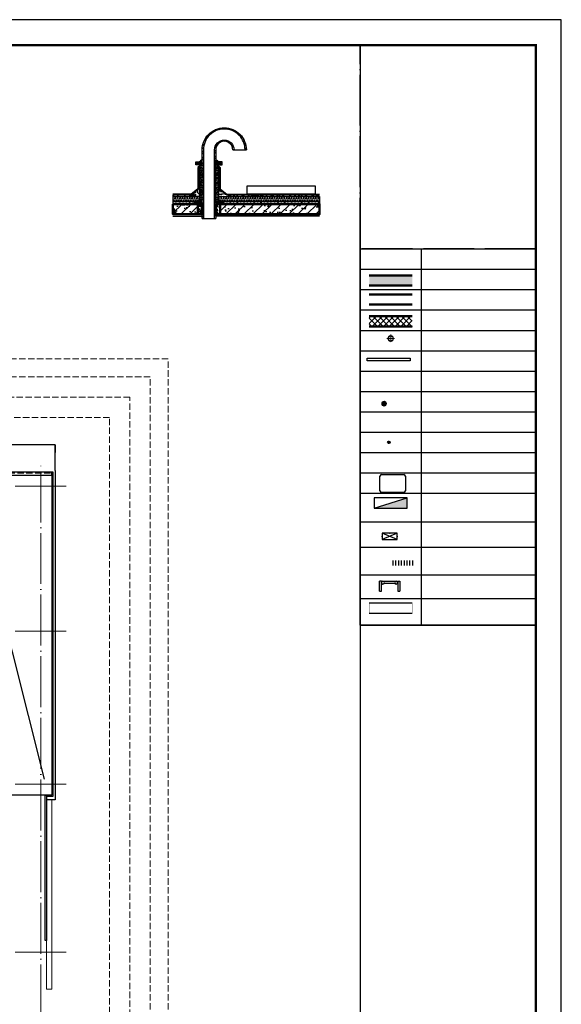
# Model space of a CAD drawing. Extents: x 447288 to 563800, y -194684 to 241749.
# Tile 88 of 91: x 542524 to 563800, y 139280 to 177947. Entities that reach past the tile are written whole.
import ezdxf

# ---------------------------------------------------------------- set-up
doc = ezdxf.new("R2010")
doc.units = 0
doc.header["$LTSCALE"] = 1000
for name, pattern in [('DASH', [0.35, 0.25, -0.1]), ('DOTE', [2.42, 2, -0.2, 0.02, -0.2]), ('jz-g2#$0$__DASH', [0.35, 0.25, -0.1]), ('jz-g2#$0$DOTE', [2.42, 2, -0.2, 0.02, -0.2]), ('zw-1f$0$DASH', [0.35, 0.25, -0.1])]:
    doc.linetypes.add(name, pattern=pattern)
doc.layers.get('0').update_dxf_attribs({"lineweight": 20})
for name, color, linetype in [('-建筑洞口', 2, 'Continuous'), ('A-ELEV-THIN', 7, 'Continuous'), ('A-EQPM-COND', 46, 'Continuous'), ('A-EQPM-LIGH', 242, 'Continuous'), ('A-HRAL', 3, 'Continuous'), ('A-L-WALL（建筑立面）', 7, 'Continuous'), ('A-OVER', 7, 'Continuous'), ('A-ROOF-LINE', 4, 'Continuous'), ('A-ROOF-WATER', 4, 'Continuous'), ('fill', 252, 'Continuous'), ('jz-g2#$0$A-OVER', 7, 'Continuous'), ('jz-g2#$0$pm-2f$0$A-ANIG', 231, 'Continuous'), ('jz-g2#$0$PUB_TITLE', 4, 'Continuous'), ('jz-g2#$0$STAIR', 2, 'Continuous'), ('L28-PM-机房层$0$A-detl-MEDM', 50, 'Continuous'), ('PIPE-地暖供', 4, 'Continuous'), ('PUB_DIM', 3, 'Continuous'), ('PUB_HATCH', 8, 'Continuous'), ('PUB_TITLE', 4, 'Continuous')]:
    doc.layers.add(name, color=color, linetype=linetype)
for name, color, linetype, lineweight in [('A-LVTRY', 155, 'Continuous', 20), ('A-LVTRY-1', 155, 'Continuous', 20), ('jz-g2#$0$C车库坡道', 3, 'Continuous', 20), ('jz-g2#$0$DOTE', 10, 'jz-g2#$0$DOTE', 9), ('WALL', 9, 'Continuous', 50), ('防水', 124, 'Continuous', 0)]:
    doc.layers.add(name, color=color, linetype=linetype, lineweight=lineweight)
doc.layers.add('zw-1f$0$A-ASIS', color=115, linetype='zw-1f$0$DASH', lineweight=0, plot=False)
pattern_1 = [(45, (-1157170.008, -12415), (-33.6759605, 33.6759605), []), (45, (-1157170.008, -12391.187), (-33.6759605, 33.6759605), [])]
pattern_2 = [(50, (-666413.457, -252857.13), (71.7260183, -6.2752135), [7.5, -82.5]), (355, (-666413.46, -252857.13), (-13.875133, 75.219213), [6, -66]), (100.4514, (-666407.48, -252857.65), (57.850938, 68.943954), [6.374019, -70.114211]), (46.1842, (-666413.46, -252837.13), (106.724105, -16.551901), [11.25, -123.75]), (96.6356, (-666404.56, -252838.51), (93.46627, 97.411787), [9.561029, -105.1713]), (351.1842, (-666413.46, -252837.13), (93.466195, 97.41186), [9, -99]), (21, (-666403.457, -252842.13), (59.690705, -40.261889), [7.5, -82.5]), (326, (-666403.46, -252842.13), (24.331533, 72.5150045), [6, -66]), (71.4514, (-666398.48, -252845.485), (84.022263, 32.25305), [6.374019, -70.114211]), (37.5, (-666413.457, -252857.13), (1.2159855, 33.2893854), [0, -65.2, 0, -67, 0, -66.25]), (7.5, (-666413.457, -252857.13), (26.3069537, 39.4411712), [0, -38.2, 0, -63.7, 0, -25.25]), (327.5, (-666435.757, -252857.13), (53.3822436, -2.2554872), [0, -25, 0, -78, 0, -103.5]), (317.5, (-666445.757, -252857.13), (58.318617, 10.0104982), [0, -32.5, 0, -51.8, 0, -73.5])]
pattern_3 = [(45, (-3553.654, -893.98), (-8.980256, 8.980256), []), (135, (-3553.654, -893.98), (-8.980256, -8.980256), [])]
pattern_4 = [(270, (-2232995.008, 210888.551), (16.49778, -3e-15), [9.525, -19.05]), (30, (-2232995.008, 210888.551), (-8.24889, 14.28749659), [9.525, -19.05]), (330, (-2232995.008, 210879.026), (8.24889, 14.28749659), [9.525, -19.05])]
pattern_5 = [(60, (-2232995.008, 210888.55), (-14.28749488, 24.74667296), [14.2875, -14.2875]), (120, (-2232995.008, 210888.55), (-28.57499488, 2.96e-06), [14.2875, -14.2875]), (0, (-2233002.151, 210900.924), (14.2875, 24.74667), [14.2875, -14.2875])]
pattern_6 = [(0, (-17300.657, -16153.134), (20, 34.64), [4, -36]), (300, (-17300.657, -16153.134), (39.99912, -0.00051), [4, -36]), (240, (-17296.657, -16153.134), (19.99912, -34.64051), [4, -36]), (270, (-17284.657, -16153.134), (40, -20), [6, -28.64]), (270, (-17280.657, -16153.134), (40, -20), [6, -28.64]), (270, (-17276.657, -16153.134), (40, -20), [6, -28.64])]
pattern_7 = [(50, (-1141659.5, 378296.847), (71.7260183, -6.2752135), [7.5, -82.5]), (355, (-1141659.5, 378296.85), (-13.8751334, 75.2192134), [6, -66]), (100.4514, (-1141653.524, 378296.324), (57.850938, 68.9439542), [6.374019, -70.114211]), (46.1842, (-1141659.5, 378316.85), (106.724105, -16.5519014), [11.25, -123.75]), (96.6356, (-1141650.61, 378315.47), (93.466271, 97.411787), [9.561029, -105.1713]), (351.1842, (-1141659.5, 378316.85), (93.466195, 97.41186), [9, -99]), (21, (-1141649.5, 378311.847), (59.6907052, -40.261889), [7.5, -82.5]), (326, (-1141649.5, 378311.85), (24.331533, 72.5150045), [6, -66]), (71.4514, (-1141644.53, 378308.49), (84.022263, 32.2530497), [6.374019, -70.114211]), (37.5, (-1141659.502, 378296.847), (1.21598553, 33.2893854), [0, -65.2, 0, -67, 0, -66.25]), (7.5, (-1141659.5, 378296.847), (26.3069537, 39.4411712), [0, -38.2, 0, -63.7, 0, -25.25]), (327.5, (-1141681.802, 378296.847), (53.3822436, -2.2554872), [0, -25, 0, -78, 0, -103.5]), (317.5, (-1141691.8, 378296.847), (58.318617, 10.0104982), [0, -32.5, 0, -51.8, 0, -73.5])]
pattern_8 = [(45, (-1141659.5, 378296.85), (-53.0330086, 53.0330086), []), (50, (-1141659.5, 378296.85), (215.178055, -18.82564), [22.5, -247.5]), (355, (-1141659.5, 378296.85), (-41.6254, 225.65764), [18, -198]), (100.4514, (-1141641.57, 378295.28), (173.552815, 206.831863), [19.122057, -210.342634]), (46.1842, (-1141659.5, 378356.85), (320.172315, -49.655704), [33.75, -371.25]), (96.6356, (-1141632.82, 378352.7), (280.39881, 292.23536), [28.68309, -315.5139]), (351.1842, (-1141659.5, 378356.85), (280.39858, 292.23558), [27, -297]), (21, (-1141629.5, 378341.85), (179.072116, -120.785667), [22.5, -247.5]), (326, (-1141629.5, 378341.85), (72.9946, 217.545014), [18, -198]), (71.4514, (-1141614.58, 378331.78), (252.06679, 96.75915), [19.122057, -210.342634]), (37.5, (-1141659.5, 378296.85), (3.6479566, 99.868156), [0, -195.6, 0, -201, 0, -198.75]), (7.5, (-1141659.5, 378296.85), (78.920861, 118.323514), [0, -114.6, 0, -191.1, 0, -75.75]), (327.5, (-1141726.4, 378296.85), (160.146731, -6.7664615), [0, -75, 0, -234, 0, -310.5]), (317.5, (-1141756.4, 378296.85), (174.95585, 30.031495), [0, -97.5, 0, -155.4, 0, -220.5])]

# ---------------------------------------------------------------- blocks, each defined once
blk = doc.blocks.new('jz-g2#$0$A$C93ebfb62')
at = {"layer": 'jz-g2#$0$A-OVER'}
for points in [[(16940, 13805), (16940, 13513)], [(50, 12755), (0, 12755), (0, 8920)], [(50, 12755), (50, 12755), (16790, 12755), (16790, 12755)], [(16790, 12755), (16840, 12755), (16840, 50), (16840, 0), (16590, 0)]]:
    blk.add_lwpolyline(points, dxfattribs=at)
at = {"layer": 'jz-g2#$0$A-OVER', "linetype": 'jz-g2#$0$__DASH'}
blk.add_lwpolyline([(50, 12620), (50, 12705), (16790, 12705), (16790, 12620)], dxfattribs=at)
blk = doc.blocks.new('jz-g2#')
at = {"layer": 'jz-g2#$0$A-OVER'}
for points in [[(527018, 156162), (527018, 160062), (543788, 160062), (543788, 147492), (539888, 147492), (539888, 140892)], [(533704, 159757), (540963, 158122), (543483, 148127)]]:
    blk.add_lwpolyline(points, dxfattribs=at)
at = {"layer": 'jz-g2#$0$C车库坡道', "extrusion": (0.000127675, -0.006376, 0.99998), "elevation": -822}
blk.add_lwpolyline([(543573, 147490), (543574, 139871), (543789, 139872)], dxfattribs=at)
at = {"layer": 'jz-g2#$0$C车库坡道', "extrusion": (-2.3376e-12, 3.17279e-08, 1), "elevation": 0}
blk.add_lwpolyline([(543789, 139874), (543789, 139874), (543788, 147292)], dxfattribs=at)
at = {"layer": 'jz-g2#$0$DOTE'}
for p, q in [((543353, 136427), (543353, 160627)), ((544353, 159627), (526453, 159627)), ((544353, 153927), (526754, 153927)), ((544353, 147927), (527153, 147927)), ((544353, 141327), (468097, 141327))]:
    blk.add_line(p, q, dxfattribs=at)
at = {"layer": 'jz-g2#$0$pm-2f$0$A-ANIG'}
for points in [[(543923, 160247), (543923, 161247), (526883, 161247), (526883, 160247)], [(543923, 160247), (543923, 147307), (543573, 147307)]]:
    blk.add_lwpolyline(points, dxfattribs=at)
at = {"layer": 'jz-g2#$0$PUB_TITLE'}
blk.add_line((555900, 176947), (555900, 119547), dxfattribs=at)
blk.add_lwpolyline([(458700, 118547), (563800, 118547), (563800, 177947), (458700, 177947)], close=True, dxfattribs=at)
at = {"layer": 'jz-g2#$0$PUB_TITLE', "const_width": 100}
blk.add_lwpolyline([(461200, 119547), (562800, 119547), (562800, 176947), (461200, 176947)], close=True, dxfattribs=at)
at = {"layer": 'jz-g2#$0$STAIR'}
blk.add_lwpolyline([(543574, 142092), (543574, 141792), (543524, 141792), (543524, 147492), (543573, 147492)], close=True, dxfattribs=at)
at = {"layer": 'jz-g2#$0$A-OVER'}
blk.add_blockref('jz-g2#$0$A$C93ebfb62', (526983, 147442), dxfattribs=at)
blk = doc.blocks.new('yu')
at = {"layer": 'A-L-WALL（建筑立面）'}
for p, q in [((1077013, 42088), (1076948, 42088)), ((1076981, 42120), (1076981, 42055))]:
    blk.add_line(p, q, dxfattribs=at)
blk.add_lwpolyline([(1076971, 42104), (1076962, 42088), (1076971, 42072), (1076990, 42072), (1076999, 42088), (1076990, 42104)], close=True, dxfattribs=at)
blk.add_circle((1076981, 42088), 10, dxfattribs=at)
blk = doc.blocks.new('HesiBlk_20220524204046427')
at = {"layer": 'PUB_HATCH'}
h = blk.add_hatch(dxfattribs=at)
h.set_pattern_fill('STEEL', color=256, scale=30)
h.set_pattern_definition(pattern_1)
edge = h.paths.add_edge_path()
edge.add_arc((-270, 850), 245, 90, 180)
edge.add_line((-515, 850), (-515, 40))
edge.add_line((-515, 40), (-530, 40))
edge.add_line((-530, 40), (-530, 850))
edge.add_arc((-270, 850), 260, 90, 180, ccw=False)
edge.add_arc((-270, 850), 260, 0, 90, ccw=False)
edge.add_line((-10, 850), (-25, 850))
edge.add_arc((-270, 850), 245, 0, 90)
h = blk.add_hatch(dxfattribs=at)
h.set_pattern_fill('STEEL', color=256, scale=30)
h.set_pattern_definition(pattern_1)
edge = h.paths.add_edge_path()
edge.add_arc((-270, 850), 100, 90, 180)
edge.add_line((-370, 850), (-370, 40))
edge.add_line((-370, 40), (-385, 40))
edge.add_line((-385, 40), (-385, 850))
edge.add_arc((-270, 850), 115, 90, 180, ccw=False)
edge.add_arc((-270, 850), 115, 0, 90, ccw=False)
edge.add_line((-155, 850), (-170, 850))
edge.add_arc((-270, 850), 100, 0, 90)
h = blk.add_hatch(dxfattribs=at)
h.set_pattern_fill('ANSI37', color=256, scale=8)
h.set_pattern_definition(pattern_3)
edge = h.paths.add_edge_path()
edge.add_line((-530, 730), (-535, 730))
edge.add_arc((-535, 710), 20, 90, 180)
edge.add_line((-555, 710), (-530, 710))
edge.add_line((-530, 710), (-530, 730))
h = blk.add_hatch(dxfattribs=at)
h.set_pattern_fill('ANSI37', color=256, scale=8)
h.set_pattern_definition(pattern_3)
edge = h.paths.add_edge_path()
edge.add_line((-370, 730), (-365, 730))
edge.add_arc((-365, 710), 20, 0, 90, ccw=False)
edge.add_line((-345, 710), (-370, 710))
edge.add_line((-370, 710), (-370, 730))
h = blk.add_hatch(dxfattribs=at)
h.set_pattern_fill('HEX', color=256, scale=10, angle=270, style=0)
h.set_pattern_definition(pattern_4)
h.paths.add_polyline_path([(-530, 640), (-560, 640), (-560, 240), (-530, 240)])
h = blk.add_hatch(dxfattribs=at)
h.set_pattern_fill('HEX', color=256, scale=10, angle=270, style=0)
h.set_pattern_definition(pattern_4)
h.paths.add_polyline_path([(-370, 640), (-340, 640), (-340, 240), (-370, 240)])
h = blk.add_hatch(dxfattribs=at)
h.set_pattern_fill('混凝土', color=256, scale=10)
h.set_pattern_definition(pattern_2)
h.paths.add_polyline_path([(-660, 300), (-660, 300), (-560, 300), (-560, 377), (-560, 400), (-660, 320), (-875, 320), (-875, 300)])
h = blk.add_hatch(dxfattribs=at)
h.set_pattern_fill('混凝土', color=256, scale=10)
h.set_pattern_definition(pattern_2)
h.paths.add_polyline_path([(-240, 300), (-240, 300), (-340, 300), (-340, 377), (-340, 400), (-240, 320), (854, 320), (854, 300)])
h = blk.add_hatch(dxfattribs=at)
h.set_pattern_fill('TRIANG', color=252, scale=10)
h.set_pattern_definition(pattern_5)
h.paths.add_polyline_path([(-560, 300), (-875, 300), (-875, 240), (-560, 240)])
h = blk.add_hatch(dxfattribs=at)
h.set_pattern_fill('焦渣矿渣', color=256, scale=10)
h.set_pattern_definition(pattern_6)
h.paths.add_polyline_path([(-630, 210), (-630, 225), (-530, 225), (-530, 240), (-875, 240), (-875, 210)])
h = blk.add_hatch(dxfattribs=at)
h.set_pattern_fill('焦渣矿渣', color=256, scale=10)
h.set_pattern_definition(pattern_6)
h.paths.add_polyline_path([(-270, 210), (-270, 225), (-370, 225), (-370, 240), (854, 240), (854, 210)])
h = blk.add_hatch(dxfattribs=at)
h.set_pattern_fill('TRIANG', color=252, scale=10)
h.set_pattern_definition(pattern_5)
h.paths.add_polyline_path([(-340, 300), (854, 300), (854, 240), (-340, 240)])
h = blk.add_hatch(dxfattribs=at)
h.set_pattern_fill('钢筋混凝土', color=256, scale=30)
h.set_pattern_definition(pattern_8)
h.paths.add_polyline_path([(-875, 210), (-580, 210), (-580, 90), (-875, 90)])
h = blk.add_hatch(dxfattribs=at)
h.set_pattern_fill('STEEL', color=256, scale=30)
h.set_pattern_definition(pattern_1)
h.paths.add_polyline_path([(-530, 225), (-530, 210), (-630, 210), (-630, 225)])
h = blk.add_hatch(dxfattribs=at)
h.set_pattern_fill('混凝土', color=256, scale=10)
h.set_pattern_definition(pattern_7)
h.paths.add_polyline_path([(-580, 210), (-530, 210), (-530, 90), (-580, 90)])
h = blk.add_hatch(dxfattribs=at)
h.set_pattern_fill('STEEL', color=256, scale=30)
h.set_pattern_definition(pattern_1)
h.paths.add_polyline_path([(-370, 225), (-370, 210), (-270, 210), (-270, 225)])
h = blk.add_hatch(dxfattribs=at)
h.set_pattern_fill('混凝土', color=256, scale=10)
h.set_pattern_definition(pattern_7)
h.paths.add_polyline_path([(-320, 210), (-370, 210), (-370, 90), (-320, 90)])
h = blk.add_hatch(dxfattribs=at)
h.set_pattern_fill('钢筋混凝土', color=256, scale=30)
h.set_pattern_definition(pattern_8)
h.paths.add_polyline_path([(-320, 210), (854, 210), (854, 90), (-320, 90)])
at = {"layer": 'A-ELEV-THIN'}
for p, q in [((-875, 70), (-530, 70)), ((854, 70), (-370, 70))]:
    blk.add_line(p, q, dxfattribs=at)
for points in [[(-552, 710), (-552, 670), (-581, 643), (-581, 391), (-662, 326), (-875, 326)], [(-549, 710), (-549, 669), (-578, 641), (-578, 389), (-661, 323), (-875, 323)], [(-546, 710), (-546, 667), (-575, 640), (-575, 388), (-660, 320), (-875, 320)], [(-354, 710), (-354, 667), (-325, 640), (-325, 388), (-240, 320), (854, 320)], [(-351, 710), (-351, 669), (-322, 641), (-322, 389), (-239, 323), (854, 323)], [(-348, 710), (-348, 670), (-319, 643), (-319, 391), (-238, 326), (854, 326)], [(-560, 380), (-560, 380), (-560, 640), (-575, 640), (-575, 388)], [(-340, 380), (-340, 380), (-340, 640), (-325, 640), (-325, 388)]]:
    blk.add_lwpolyline(points, dxfattribs=at)
for points in [[(-604, 710), (-567, 710), (-567, 673), (-604, 673)], [(-575, 640), (-530, 640), (-530, 710), (-546, 710), (-546, 667)], [(-567, 673), (-552, 673), (-552, 710), (-567, 710)], [(-325, 640), (-370, 640), (-370, 710), (-354, 710), (-354, 667)], [(-333, 673), (-348, 673), (-348, 710), (-333, 710)], [(-296, 710), (-333, 710), (-333, 673), (-296, 673)], [(-530, 640), (-560, 640), (-560, 240), (-530, 240)], [(-370, 640), (-340, 640), (-340, 240), (-370, 240)], [(-660, 300), (-660, 300), (-560, 300), (-560, 377), (-560, 400), (-660, 320), (-875, 320), (-875, 300)], [(0, 326), (0, 426), (800, 426), (800, 326)], [(-560, 300), (-875, 300), (-875, 240), (-560, 240)], [(-630, 210), (-630, 225), (-530, 225), (-530, 240), (-875, 240), (-875, 210)], [(-270, 210), (-270, 225), (-370, 225), (-370, 240), (854, 240), (854, 210)], [(-340, 300), (854, 300), (854, 240), (-340, 240)]]:
    blk.add_lwpolyline(points, close=True, dxfattribs=at)
for points in [[(-530, 730), (-535, 730, 0.414214), (-555, 710), (-555, 710), (-530, 710)], [(-370, 730), (-365, 730, -0.414214), (-345, 710), (-345, 710), (-370, 710)]]:
    blk.add_lwpolyline(points, format="xyb", close=True, dxfattribs=at)
at = {"layer": 'A-ROOF-LINE'}
for p, q in [((-170, 850), (-10, 850)), ((-530, 40), (-370, 40))]:
    blk.add_line(p, q, dxfattribs=at)
for points in [[(-270, 1095, 0.414214), (-515, 850), (-515, 40), (-530, 40), (-530, 850, -0.414214), (-270, 1110, -0.414214), (-10, 850), (-25, 850, 0.414214)], [(-270, 950, 0.414214), (-370, 850), (-370, 40), (-385, 40), (-385, 850, -0.414214), (-270, 965, -0.414214), (-155, 850), (-170, 850, 0.414214)]]:
    blk.add_lwpolyline(points, format="xyb", close=True, dxfattribs=at)
for points in [[(-530, 225), (-530, 210), (-630, 210), (-630, 225)], [(-370, 225), (-370, 210), (-270, 210), (-270, 225)]]:
    blk.add_lwpolyline(points, close=True, dxfattribs=at)
at = {"layer": 'WALL'}
for points in [[(-875, 210), (-580, 210), (-580, 90), (-875, 90)], [(-580, 210), (-530, 210), (-530, 90), (-580, 90)], [(-320, 210), (-370, 210), (-370, 90), (-320, 90)], [(-320, 210), (854, 210), (854, 90), (-320, 90)]]:
    blk.add_lwpolyline(points, close=True, dxfattribs=at)
at = {"layer": '防水', "linetype": 'DASH', "ltscale": 0.1, "const_width": 3}
for points in [[(-551, 710), (-551, 669), (-580, 642), (-580, 390), (-661, 325), (-875, 325)], [(-548, 710), (-548, 668), (-577, 641), (-577, 389), (-660, 322), (-875, 322)], [(-352, 710), (-352, 668), (-324, 641), (-324, 389), (-240, 322), (854, 322)], [(-349, 710), (-349, 669), (-321, 642), (-321, 390), (-239, 325), (854, 325)]]:
    blk.add_lwpolyline(points, dxfattribs=at)
at = {"layer": 'A-ELEV-THIN', "extrusion": (0, 0, -1), "yscale": 0.566666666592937, "zscale": -0.566666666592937}
for p, xscale, rotation in [((-23264, -609598), -0.566666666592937, 270), ((24164, -609598), 0.566666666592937, 90)]:
    blk.add_blockref('yu', p, dxfattribs=dict(at, xscale=xscale, rotation=rotation))
blk = doc.blocks.new('L28-PM-机房层$0$A$C445F102F')
at = {"layer": 'L28-PM-机房层$0$A-detl-MEDM'}
for p, q in [((0, 270), (0, 70)), ((0, 270), (40, 270)), ((40, 270), (40, 70)), ((360, 70), (360, 270)), ((360, 270), (400, 270)), ((400, 70), (400, 270)), ((40, 70), (0, 70)), ((68, 70), (332, 70)), ((98, 110), (302, 110)), ((360, 70), (400, 70))]:
    blk.add_line(p, q, dxfattribs=at)
for centre in [(70, 100), (330, 100)]:
    blk.add_circle(centre, 30, dxfattribs=at)
blk = doc.blocks.new('消火栓')
for p, q in [((-325, 200), (-325, 0)), ((-325, 0), (325, 200)), ((325, 200), (-325, 200)), ((325, 0), (325, 200)), ((-325, 0), (325, 0))]:
    blk.add_line(p, q)
blk.add_solid([(325, 0), (325, 200), (-325, 0)])
blk = doc.blocks.new('HesiBlk_20211208151032059')
at = {"layer": 'A-LVTRY'}
for p, q in [((18, -44), (-44, 18)), ((18, -44), (-44, 18)), ((33, -33), (-33, 33)), ((33, -33), (-33, 33)), ((44, -16), (-16, 44)), ((44, -16), (-16, 44)), ((46, 6), (6, 46)), ((46, 6), (6, 46)), ((-4, -47), (-46, -5)), ((-4, -47), (-46, -5))]:
    blk.add_line(p, q, dxfattribs=at)
blk.add_circle((0, 0), 47, dxfattribs=at)
blk.add_circle((0, 0), 47, dxfattribs=at)
blk = doc.blocks.new('W-pipe-1')
at = {"layer": 'A-LVTRY-1', "color": 1, "linetype": 'DOTE', "ltscale": 0.01}
for points in [[(75, 0), (-75, 0)], [(0, 75), (0, -75)]]:
    blk.add_lwpolyline(points, dxfattribs=at)
at = {"layer": 'A-LVTRY-1'}
for radius in [55, 45]:
    blk.add_circle((0, 0), radius, dxfattribs=at)
blk = doc.blocks.new('*U258')
at = {"layer": '-建筑洞口', "const_width": 15}
blk.add_lwpolyline([(0, 400), (1690, 400), (1690, 0), (0, 0)], close=True, dxfattribs=at)
blk = doc.blocks.new('W-pipe-3')
at = {"layer": 'A-ROOF-WATER', "color": 1, "linetype": 'DOTE', "ltscale": 0.01}
for p, q in [((-30, 0), (30, 0)), ((0, -30), (0, 30))]:
    blk.add_line(p, q, dxfattribs=at)
at = {"layer": 'A-ROOF-WATER'}
blk.add_circle((0, 0), 25, dxfattribs=at)
blk = doc.blocks.new('GSKT2')
at = {"layer": 'A-EQPM-COND'}
for p, q in [((-220, 0), (220, 0)), ((-250, -320), (-250, -30)), ((250, -30), (250, -320)), ((220, -350), (-220, -350))]:
    blk.add_line(p, q, dxfattribs=at)
for centre, start, end in [((-220, -30), 90, 180), ((220, -30), 360, 90), ((-220, -320), 180, 270), ((220, -320), 270, 360)]:
    blk.add_arc(centre, 30, start, end, dxfattribs=at)
blk = doc.blocks.new('A$C7A65653E')
at = {"layer": 'PIPE-地暖供'}
for p, q in [((506, 100), (506, 0)), ((561, 100), (561, 0)), ((617, 100), (617, 0)), ((672, 100), (672, 0)), ((728, 100), (728, 0)), ((783, 100), (783, 0)), ((839, 100), (839, 0)), ((894, 100), (894, 0))]:
    blk.add_line(p, q, dxfattribs=at)
blk = doc.blocks.new('XFGXSDS')
at = {"layer": 'fill'}
blk.add_hatch(color=256, dxfattribs=at).paths.add_polyline_path([(-4855, 13122), (-6545, 13122), (-6545, 12722), (-4855, 12722)])
h = blk.add_hatch(dxfattribs=at)
h.set_pattern_fill('ANSI37', color=256, scale=100, style=0)
h.set_pattern_definition([(45, (-1462736.92, -166261.65), (-112.253202, 112.253202), []), (135, (-1462736.92, -166261.65), (-112.253202, -112.253202), [])])
h.paths.add_polyline_path([(-6544, 11524), (-4855, 11524), (-4855, 11124), (-6544, 11124)])
at = {"layer": '-建筑洞口'}
for p, q in [((-4855, 251), (-6545, 251)), ((-4855, -149), (-6545, -149))]:
    blk.add_line(p, q, dxfattribs=at)
blk.add_line((-4500, 14166), (-4500, -608))
blk.add_lwpolyline([(-6900, 14166), (0, 14166), (0, -608), (-6900, -608)], close=True)
for points in [[(-6900, 13366), (0, 13366)], [(-6900, 12566), (0, 12566)], [(-6900, 12566), (0, 12566)], [(-6900, 11766), (0, 11766)], [(-6900, 10966), (0, 10966)], [(-6900, 10166), (0, 10166)], [(-6900, 9366), (0, 9366)], [(-6900, 8566), (0, 8566)], [(-6900, 7766), (0, 7766)], [(-6900, 6966), (0, 6966)], [(-6900, 6166), (0, 6166)], [(-6900, 5366), (0, 5366)], [(-6900, 4566), (0, 4566)], [(-6900, 3447), (0, 3447)], [(-6900, 2447), (0, 2447)], [(-6900, 2447), (0, 2447)], [(-6900, 1371), (0, 1371)], [(-6900, 438), (0, 438)], [(-6900, -608), (0, -608)]]:
    blk.add_lwpolyline(points)
at = {"layer": 'A-EQPM-LIGH'}
for p, q in [((-5442, 2997), (-6042, 2997)), ((-6042, 2997), (-6042, 2757)), ((-6042, 2757), (-5442, 2757)), ((-5442, 2757), (-5442, 2997))]:
    blk.add_line(p, q, dxfattribs=at)
for points in [[(-5442, 2997), (-6042, 2757)], [(-5442, 2757), (-6042, 2997)]]:
    blk.add_lwpolyline(points, dxfattribs=at)
for p in [(-6042, 2877), (-5742, 2997), (-5442, 2877)]:
    blk.add_point(p, dxfattribs=at)
at = {"layer": 'A-HRAL'}
blk.add_lwpolyline([(-6623, 9873), (-4933, 9873), (-4933, 9773), (-6623, 9773)], close=True, dxfattribs=at)
at = {"layer": 'WALL'}
for p, q in [((-4855, 13122), (-6545, 13122)), ((-4855, 12722), (-6545, 12722)), ((-4855, 12379), (-6545, 12379)), ((-4855, 11979), (-6545, 11979)), ((-6544, 11524), (-4855, 11524)), ((-4855, 11124), (-6544, 11124))]:
    blk.add_line(p, q, dxfattribs=at)
at = {"layer": '-建筑洞口'}
blk.add_blockref('*U258', (-6545, -149), dxfattribs=at)
at = {"xscale": 2, "yscale": 2, "zscale": 2}
for name, p in [('W-pipe-1', (-5700, 10648)), ('HesiBlk_20211208151032059', (-5962, 8087)), ('消火栓', (-5700, 3985)), ('A$C7A65653E', (-6635, 1727))]:
    blk.add_blockref(name, p, dxfattribs=at)
at = {"extrusion": (0, 0, -1), "xscale": 2, "yscale": 2, "zscale": -2, "rotation": 180}
blk.add_blockref('L28-PM-机房层$0$A$C445F102F', (6146, 1263), dxfattribs=at)
at = {"layer": 'A-EQPM-COND', "xscale": 2, "yscale": 2, "zscale": 2}
blk.add_blockref('GSKT2', (-5623, 5301), dxfattribs=at)
at = {"layer": 'A-ROOF-WATER', "xscale": 2, "yscale": 2, "zscale": 2}
blk.add_blockref('W-pipe-3', (-5772, 6567), dxfattribs=at)

msp = doc.modelspace()

# ---------------------------------------------------------------- block references
at = {"layer": 'PUB_DIM'}
msp.add_blockref('jz-g2#', (0, 0), dxfattribs=at)

# ---------------------------------------------------------------- next in the draw order: linework, layer by layer
at = {"layer": 'A-ELEV-THIN', "color": 1, "linetype": 'DOTE'}
msp.add_lwpolyline([(555899.8, 176946.8), (562799.9, 176946.8), (562799.9, 168946.7), (555899.8, 168946.7)], close=True, dxfattribs=at)
at = {"layer": 'PUB_TITLE'}
msp.add_lwpolyline([(458699.9, 118546.8), (563799.9, 118546.8), (563799.9, 177946.8), (458699.9, 177946.8)], close=True, dxfattribs=at)
at = {"layer": 'zw-1f$0$A-ASIS'}
for points in [[(548353.2, 164627.2), (466649.1, 164627.2), (466649.1, 132427.2), (548353.2, 132427.2)], [(547653.2, 163927.2), (467349.1, 163927.2), (467349.1, 133127.2), (547653.2, 133127.2)], [(546853.2, 163127.2), (468149.1, 163127.2), (468149.1, 133927.2), (546853.2, 133927.2)], [(546053.2, 162327.2), (468949.1, 162327.2), (468949.1, 134727.2), (546053.2, 134727.2)]]:
    msp.add_lwpolyline(points, close=True, dxfattribs=at)

# ---------------------------------------------------------------- next in the draw order: block references
at = {"xscale": 3.333333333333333, "yscale": 3.333333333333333, "zscale": 3.333333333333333}
msp.add_blockref('HesiBlk_20220524204046427', (551460.9, 170003.2), dxfattribs=at)
at = {"layer": 'A-OVER'}
msp.add_blockref('XFGXSDS', (562799.9, 154780.4), dxfattribs=at)

doc.saveas('drawing.dxf')
